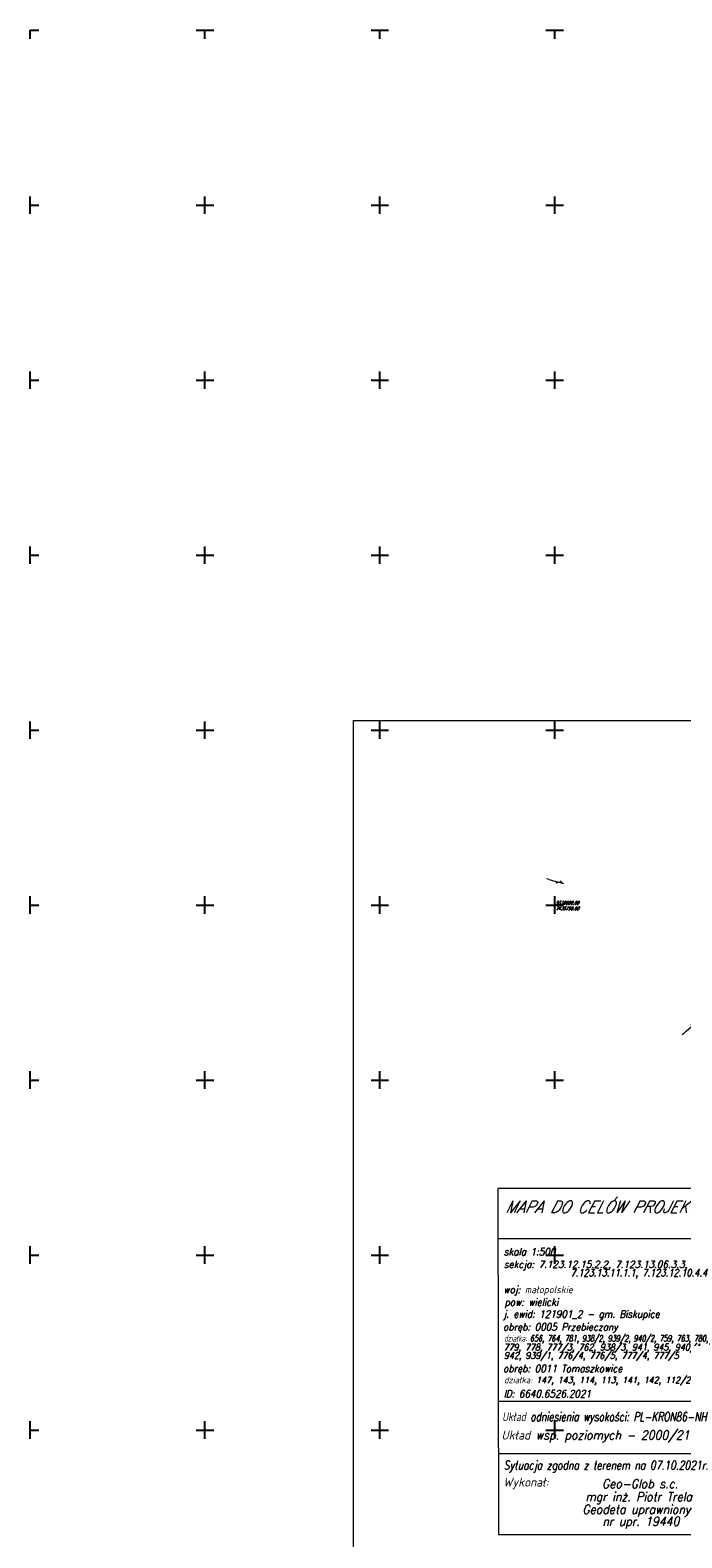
# Model space of a CAD drawing. Header units: metres. Extents: x 7435600 to 7436400, y 5537603 to 5538250.
# Tile 2 of 43: x 7435600 to 7435786, y 5537819 to 5538250. Entities that reach past the tile are written whole.
import ezdxf

# ---------------------------------------------------------------- set-up
doc = ezdxf.new("R2010")
doc.units = ezdxf.units.M
doc.header["$MEASUREMENT"] = 0
doc.layers.get('0').update_dxf_attribs({"color": 2, "linetype": 'CONTINUOUS', "lineweight": 5})
doc.layers.add('!ramka', color=2, linetype='CONTINUOUS', lineweight=0)
for name, color, linetype in [('996-Tekst dodatkowy mały', 7, 'CONTINUOUS'), ('przewód elektroenergetyczny niskiego napięcia (linia) - symbol', 7, 'CONTINUOUS'), ('przewód telekomunikacyjny (linia) - symbol', 7, 'CONTINUOUS'), ('Wstawianie ramki sekcyjnej z opisem', 7, 'CONTINUOUS')]:
    doc.layers.add(name, color=color, linetype=linetype)
doc.styles.get("Standard").update_dxf_attribs({"font": 'italic_1250.shx', "width": 0.75})

# ---------------------------------------------------------------- blocks, each defined once
blk = doc.blocks.new('PE04')
at = {"color": 0, "linetype": 'Continuous', "lineweight": 13}
for p, q in [((0.65, 0), (0, 0)), ((0.65, 0), (1.65, 0)), ((1.65, 0), (2.65, 0)), ((2.65, 0), (3.65, 0)), ((3.65, 0), (4.65, 0)), ((4.65, 0), (3.784, 0.5)), ((4.65, 0), (3.784, -0.5)), ((4.65, 0), (5, 0))]:
    blk.add_line(p, q, dxfattribs=at)
blk = doc.blocks.new('PT01')
at = {"color": 0, "linetype": 'Continuous', "lineweight": 13}
for p, q in [((0.65, 0), (0, 0)), ((0.65, 0), (1.65, 0)), ((1.65, 0), (2.65, 0)), ((2.65, 0), (3.65, 0)), ((3.65, 0), (2.784, -0.5)), ((3.65, 0), (4.65, 0)), ((4.65, 0), (3.784, 0.5)), ((4.65, 0), (5, 0))]:
    blk.add_line(p, q, dxfattribs=at)
blk = doc.blocks.new('RAMKA500K')
at = {"color": 0}
for p, q in [((0, 247.5), (0, 250)), ((0, 250), (2.5, 250)), ((47.5, 250), (52.5, 250)), ((50, 247.5), (50, 250)), ((97.5, 250), (102.5, 250)), ((100, 247.5), (100, 250)), ((147.5, 250), (152.5, 250)), ((150, 247.5), (150, 250)), ((197.5, 250), (202.5, 250)), ((200, 247.5), (200, 250)), ((247.5, 250), (252.5, 250)), ((250, 247.5), (250, 250)), ((297.5, 250), (302.5, 250)), ((300, 247.5), (300, 250)), ((347.5, 250), (352.5, 250)), ((350, 247.5), (350, 250)), ((397.5, 250), (400, 250)), ((400, 247.5), (400, 250)), ((0, 197.5), (0, 202.5)), ((50, 197.5), (50, 202.5)), ((100, 197.5), (100, 202.5)), ((150, 197.5), (150, 202.5)), ((200, 197.5), (200, 202.5)), ((250, 197.5), (250, 202.5)), ((300, 197.5), (300, 202.5)), ((350, 197.5), (350, 202.5)), ((400, 197.5), (400, 202.5)), ((0, 200), (2.5, 200)), ((47.5, 200), (52.5, 200)), ((97.5, 200), (102.5, 200)), ((147.5, 200), (152.5, 200)), ((197.5, 200), (202.5, 200)), ((247.5, 200), (252.5, 200)), ((297.5, 200), (302.5, 200)), ((347.5, 200), (352.5, 200)), ((397.5, 200), (400, 200)), ((0, 147.5), (0, 152.5)), ((50, 147.5), (50, 152.5)), ((100, 147.5), (100, 152.5)), ((150, 147.5), (150, 152.5)), ((200, 147.5), (200, 152.5)), ((250, 147.5), (250, 152.5)), ((300, 147.5), (300, 152.5)), ((350, 147.5), (350, 152.5)), ((400, 147.5), (400, 152.5)), ((0, 150), (2.5, 150)), ((47.5, 150), (52.5, 150)), ((97.5, 150), (102.5, 150)), ((147.5, 150), (152.5, 150)), ((197.5, 150), (202.5, 150)), ((247.5, 150), (252.5, 150)), ((297.5, 150), (302.5, 150)), ((347.5, 150), (352.5, 150)), ((397.5, 150), (400, 150)), ((0, 97.5), (0, 102.5)), ((0, 100), (2.5, 100)), ((47.5, 100), (52.5, 100)), ((50, 97.5), (50, 102.5)), ((97.5, 100), (102.5, 100)), ((100, 97.5), (100, 102.5)), ((147.5, 100), (152.5, 100)), ((150, 97.5), (150, 102.5)), ((197.5, 100), (202.5, 100)), ((200, 97.5), (200, 102.5)), ((247.5, 100), (252.5, 100)), ((250, 97.5), (250, 102.5)), ((297.5, 100), (302.5, 100)), ((300, 97.5), (300, 102.5)), ((347.5, 100), (352.5, 100)), ((350, 97.5), (350, 102.5)), ((397.5, 100), (400, 100)), ((400, 97.5), (400, 102.5)), ((0, 47.5), (0, 52.5)), ((50, 47.5), (50, 52.5)), ((100, 47.5), (100, 52.5)), ((150, 47.5), (150, 52.5)), ((200, 47.5), (200, 52.5)), ((250, 47.5), (250, 52.5)), ((300, 47.5), (300, 52.5)), ((350, 47.5), (350, 52.5)), ((400, 47.5), (400, 52.5)), ((0, 50), (2.5, 50)), ((47.5, 50), (52.5, 50)), ((97.5, 50), (102.5, 50)), ((147.5, 50), (152.5, 50)), ((197.5, 50), (202.5, 50)), ((247.5, 50), (252.5, 50)), ((297.5, 50), (302.5, 50)), ((347.5, 50), (352.5, 50)), ((397.5, 50), (400, 50)), ((0, 0), (0, 2.5)), ((0, 0), (2.5, 0)), ((47.5, 0), (52.5, 0)), ((50, 0), (50, 2.5)), ((97.5, 0), (102.5, 0)), ((100, 0), (100, 2.5)), ((147.5, 0), (152.5, 0)), ((150, 0), (150, 2.5)), ((197.5, 0), (202.5, 0)), ((200, 0), (200, 2.5)), ((247.5, 0), (252.5, 0)), ((250, 0), (250, 2.5)), ((297.5, 0), (302.5, 0)), ((300, 0), (300, 2.5)), ((347.5, 0), (352.5, 0)), ((350, 0), (350, 2.5)), ((397.5, 0), (400, 0)), ((400, 0), (400, 2.5))]:
    blk.add_line(p, q, dxfattribs=at)

msp = doc.modelspace()

# ---------------------------------------------------------------- linework, layer by layer
at = {"layer": '!ramka', "color": 251, "linetype": 'Continuous', "lineweight": 13}
msp.add_3dface([(7435692.45, 5538052.76), (7436192.45, 5538052.76), (7436192.45, 5537747.76), (7435692.45, 5537747.76)], dxfattribs=at)
at = {"layer": '996-Tekst dodatkowy mały', "color": 251, "linetype": 'Continuous', "lineweight": 13, "flags": 128}
for points in [[(7435733.75, 5537919.05), (7435733.92, 5537820.13)], [(7435877.85, 5537919.05), (7435733.75, 5537919.05)], [(7435733.92, 5537820.14), (7435877.84, 5537820.13), (7435877.85, 5537919.05)], [(7435877.84, 5537904.6), (7435733.78, 5537904.59)], [(7435733.86, 5537858.27), (7435804.31, 5537858.29)], [(7435733.89, 5537843.28), (7435804.31, 5537843.3)]]:
    msp.add_lwpolyline(points, dxfattribs=at)

# ---------------------------------------------------------------- block references
at = {"layer": 'przewód elektroenergetyczny niskiego napięcia (linia) - symbol', "color": 1, "linetype": 'Continuous', "lineweight": 13, "rotation": 41.942}
msp.add_blockref('PE04', (7435786.41, 5537962.9), dxfattribs=at)
at = {"layer": 'przewód telekomunikacyjny (linia) - symbol', "color": 30, "linetype": 'Continuous', "lineweight": 13, "rotation": 343.775}
msp.add_blockref('PT01', (7435747.76, 5538007.52), dxfattribs=at)
at = {"layer": 'Wstawianie ramki sekcyjnej z opisem', "color": 251, "linetype": 'Continuous', "lineweight": 13}
for p in [(7435600, 5538000), (7435600, 5537750)]:
    msp.add_blockref('RAMKA500K', p, dxfattribs=at)

# ---------------------------------------------------------------- texts
at = {"layer": '996-Tekst dodatkowy mały', "color": 251, "linetype": 'Continuous', "lineweight": 13, "oblique": 15, "width": 0.9}
for s, p in [('5538000.00', (7435750.22, 5538000.16)), ('7435750.00', (7435750.24, 5537998.57))]:
    msp.add_text(s, height=0.911, rotation=359.998, dxfattribs=at).set_placement(p)
msp.add_text('MAPA DO CELÓW PROJEKTOWYCH', height=3.43, dxfattribs=at).set_placement((7435735.75, 5537912.04))
at = {"layer": '996-Tekst dodatkowy mały', "color": 251, "linetype": 'Continuous', "lineweight": 13, "attachment_point": 1, "line_spacing_factor": 0.72}
for s, insert, char_height, rotation in [('\\FITALIC_1250;\\H1x;\\W0.9;skala 1:500', (7435735.45, 5537901.97), 2.058, 359.998), ('\\FITALIC_1250;\\H1x;\\W0.9;woj: małopolskie', (7435735.36, 5537891.16), 2.058, 359.998), ('\\FITALIC_1250;\\H1x;\\W0.9;j. ewid: 121901_2 - gm. Biskupice', (7435735.32, 5537884.16), 2.058, 359.998), ('\\FITALIC_1250;\\H1x;\\W0.9;pow: wielicki', (7435735.66, 5537887.57), 2.058, 359.998), ('\\FITALIC_1250;\\H1x;\\W0.9;obręb: 0005 Przebieczany', (7435735.23, 5537880.5), 2.058, 359.998), ('\\FITALIC_1250;\\H1x;\\W0.9;działka: 656, 764, 781, 938/2, 939/2, 940/2, 759, 763, 780,', (7435735.54, 5537877.12), 1.852, 359.998), ('\\FITALIC_1250;\\H1x;\\W0.9;779, 778, 777/3, 762, 938/3, 941, 945, 940/1, 761, 760, 943,', (7435735.37, 5537874.6), 1.852, 359.998), ('\\FITALIC_1250;\\H1x;\\W0.9;942, 939/1, 776/4, 776/5, 777/4, 777/5', (7435735.49, 5537872.22), 1.852, 359.998), ('\\FITALIC_1250;\\H1x;\\W0.9;obręb: 0011 Tomaszkowice', (7435735.23, 5537868.6), 2.058, 359.998), ('\\FITALIC_1250;\\H1x;\\W0.9;działka: 147, 143, 114, 113, 141, 142, 112/2, 146, 112/3, 112/4, 112/5', (7435735.54, 5537865.22), 1.852, 359.998), ('\\FITALIC_1250;\\H1x;\\W0.9;ID: 6640.6526.2021', (7435735.39, 5537861.38), 2.058, 359.998), ('\\FITALIC_1250;\\H1x;\\W0.9;Układ odniesienia wysokości: PL-KRON86-NH', (7435734.92, 5537855.07), 2.54, 359.998), ('\\FITALIC_1250;\\H1x;\\W0.9;Układ wsp. poziomych - 2000/21', (7435734.78, 5537849.81), 2.54, 0.018), ('\\FITALIC_1250;\\H1x;\\W0.9;Sytuacja zgodna z terenem na 07.10.2021r.', (7435735.4, 5537841.22), 2.54, 359.998), ('\\FITALIC_1250;\\H1x;\\W0.9;Wykonał:', (7435735.29, 5537836.38), 2.54, 0.018), ('\\FITALIC_1250;\\H1x;\\W0.9;Geo-Glob s.c.', (7435763.55, 5537835.9), 2.54, 359.998), ('\\FITALIC_1250;\\H1x;\\W0.9;mgr inż. Piotr Trela', (7435758.79, 5537832.22), 2.54, 359.998), ('\\FITALIC_1250;\\H1x;\\W0.9;Geodeta uprawniony', (7435757.93, 5537828.58), 2.54, 359.998), ('\\FITALIC_1250;\\H1x;\\W0.9;nr upr. 19440', (7435763.62, 5537825.18), 2.54, 359.998)]:
    msp.add_mtext(s, dxfattribs=dict(at, insert=insert, char_height=char_height, rotation=rotation))
at = {"layer": '996-Tekst dodatkowy mały', "color": 251, "linetype": 'Continuous', "lineweight": 13, "char_height": 2.058, "attachment_point": 1, "line_spacing_factor": 0.72}
for s, insert in [('\\FITALIC_1250;\\H1x;\\W0.9;sekcja: 7.123.12.15.2.2, 7.123.13.06.3.3, ', (7435735.47, 5537898.36)), ('\\FITALIC_1250;\\H1x;\\W0.9;               7.123.13.11.1.1, 7.123.12.10.4.4', (7435735.4, 5537895.97))]:
    msp.add_mtext(s, dxfattribs=dict(at, insert=insert))

doc.saveas('drawing.dxf')
